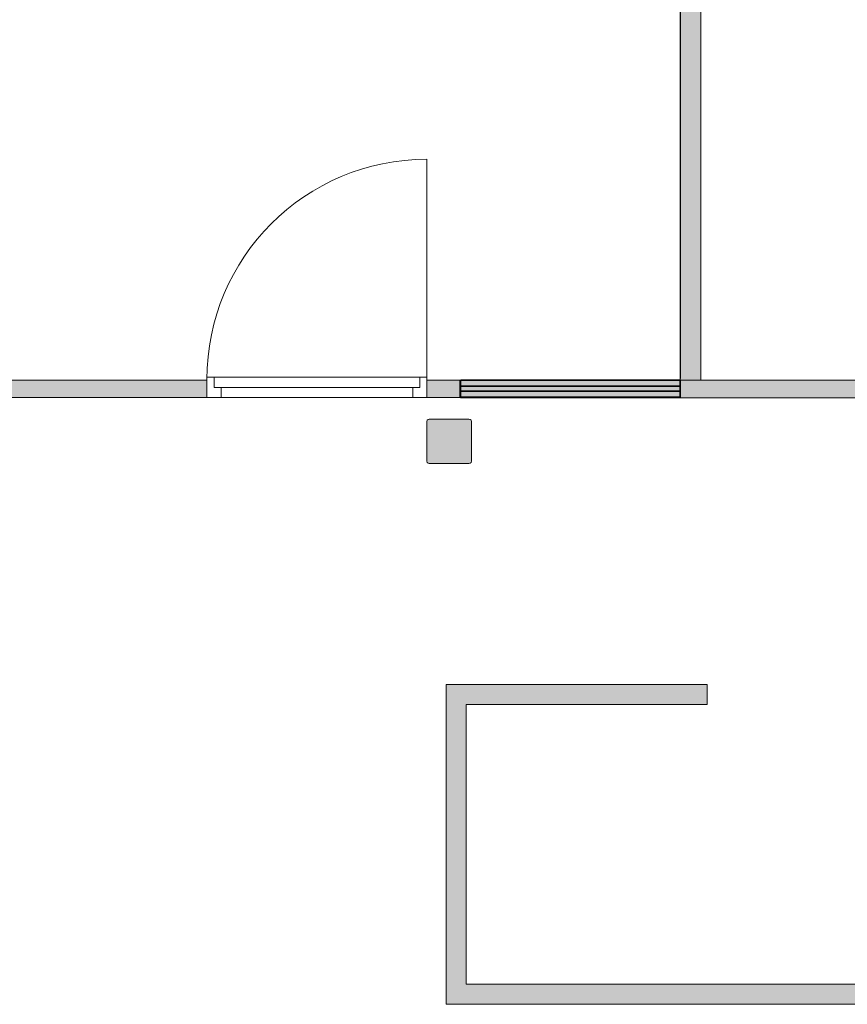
# Model space of a CAD drawing. Header units: inches. Extents: x 15 to 546804, y -66 to 267312.
# Tile 146 of 256: x 461257 to 465346, y 50048 to 54910. Entities that reach past the tile are written whole.
import ezdxf

# ---------------------------------------------------------------- set-up
doc = ezdxf.new("R2010")
doc.units = ezdxf.units.IN
doc.header["$MEASUREMENT"] = 0

msp = doc.modelspace()

# ---------------------------------------------------------------- hatches: boundary and pattern name
at = {"lineweight": 20}
h = msp.add_hatch(color=7, dxfattribs=at)
h.dxf.hatch_style = 1
h.paths.add_polyline_path([(464520.2, 53129.2), (464621.5, 53129.2), (464621.5, 60120.3), (464520.2, 60120.3)])
h = msp.add_hatch(color=7, dxfattribs=at)
h.dxf.hatch_style = 1
h.paths.add_polyline_path([(460921.6, 53043.8), (462182.2, 53043.8), (462182.2, 53130.3), (460921.6, 53130.3)])
h = msp.add_hatch(color=7, dxfattribs=at)
h.dxf.hatch_style = 1
h.paths.add_polyline_path([(463268.6, 53043.8), (463466.3, 53043.8), (463466.3, 53130.3), (463268.6, 53130.3)])
h = msp.add_hatch(color=7, dxfattribs=at)
h.dxf.hatch_style = 1
h.paths.add_polyline_path([(463435.4, 53043), (468121.6, 53043), (468121.6, 53129), (463435.4, 53129)])
h = msp.add_hatch(color=7, dxfattribs=at)
h.dxf.hatch_style = 1
h.paths.add_polyline_path([(463489.2, 52926), (463487.6, 52932), (463483.2, 52936.4), (463477.2, 52938), (463281.2, 52938), (463275.2, 52936.4), (463270.8, 52932), (463269.2, 52926), (463269.2, 52730), (463270.8, 52724), (463275.2, 52719.6), (463281.2, 52718), (463477.2, 52718), (463483.2, 52719.6), (463487.6, 52724), (463489.2, 52730)])
h = msp.add_hatch(color=7, dxfattribs=at)
h.dxf.hatch_style = 1
h.paths.add_polyline_path([(472588.5, 51627.8), (469953.5, 51627.8), (469953.5, 51527.8), (472353.5, 51527.8), (472353.5, 50147.8), (470053.5, 50147.8), (470053.5, 50327.8), (469953.5, 50327.8), (469953.5, 50047.8), (472588.5, 50047.8)])
h.paths.add_polyline_path([(468253.5, 51627.8), (465853.5, 51627.8), (465853.5, 51527.8), (468253.5, 51527.8)])
h.paths.add_polyline_path([(468253.5, 50327.8), (468153.5, 50327.8), (468153.5, 50147.8), (463463.5, 50147.8), (463463.5, 51527.8), (464653.5, 51527.8), (464653.5, 51627.8), (463363.5, 51627.8), (463363.5, 50047.8), (468253.5, 50047.8)])
h.paths.add_polyline_path([(466919.1, 50502.8), (466819.1, 50502.8), (466819.1, 50147.8), (466919.1, 50147.8)], flags=17)
h.paths.add_polyline_path([(465853.5, 51527.8), (465753.5, 51527.8), (465753.5, 50147.8), (465853.5, 50147.8)], flags=17)

# ---------------------------------------------------------------- linework, layer by layer
at = {"color": 7, "lineweight": 20}
for p, q in [((464520.2, 60120.3, 2680), (464520.2, 53129.2, 2680)), ((464521.5, 60120.3, -2380), (464521.5, 53137.8, -2380)), ((464521.5, 60120.3, 820), (464521.5, 53137.8, 820)), ((464621.5, 53128.9, -2380), (464621.5, 60120.3, -2380)), ((464621.5, 53128.9, 820), (464621.5, 60120.3, 820)), ((464621.5, 53129.2, 2680), (464621.5, 60120.3, 2680)), ((463268.6, 54220.8, 300), (463268.6, 53144.4, 300)), ((462217.2, 53143.8, 2930), (462182.2, 53143.8, 2930)), ((462182.2, 53143.8, 2930), (462182.2, 53143.8, 3000)), ((462182.2, 53143.8, 3000), (463268.6, 53143.8, 3000)), ((462182.2, 53043.8, 2930), (462182.2, 53143.8, 2930)), ((462182.2, 53043.8, 3000), (462182.2, 53143.8, 3000)), ((462217.2, 53093.8, 2930), (462217.2, 53143.8, 2930)), ((462217.2, 53143.8, 2930), (462217.2, 53143.8, 2965)), ((462217.2, 53143.8, 2965), (463233.6, 53143.8, 2965)), ((462217.2, 53093.8, 2965), (462217.2, 53143.8, 2965)), ((463268.6, 53143.8, 2930), (463233.6, 53143.8, 2930)), ((463233.6, 53093.8, 2930), (463233.6, 53143.8, 2930)), ((463233.6, 53143.8, 2965), (463233.6, 53143.8, 2930)), ((463233.6, 53093.8, 2965), (463233.6, 53143.8, 2965)), ((463268.6, 53143.8, 3000), (463268.6, 53143.8, 2930)), ((463268.6, 53043.8, 2930), (463268.6, 53143.8, 2930)), ((463268.6, 53043.8, 3000), (463268.6, 53143.8, 3000)), ((462182.2, 53130.3, 2680), (460921.6, 53130.3, 2680)), ((462217.2, 53093.8, 2930), (462217.2, 53093.8, 2965)), ((462252.2, 53093.8, 2930), (462217.2, 53093.8, 2930)), ((462252.2, 53093.8, 2965), (462217.2, 53093.8, 2965)), ((462252.2, 53043.8, 2930), (462252.2, 53093.8, 2930)), ((462252.2, 53093.8, 2930), (463198.6, 53093.8, 2930)), ((462252.2, 53093.8, 2965), (463198.6, 53093.8, 2965)), ((462252.2, 53093.8, 2930), (462252.2, 53093.8, 2965)), ((463198.6, 53043.8, 2930), (463198.6, 53093.8, 2930)), ((463198.6, 53093.8, 2930), (463233.6, 53093.8, 2930)), ((463198.6, 53093.8, 2965), (463233.6, 53093.8, 2965)), ((463198.6, 53093.8, 2930), (463198.6, 53093.8, 2965)), ((463233.6, 53093.8, 2965), (463233.6, 53093.8, 2930)), ((463430.8, 53130.3, 2680), (463268.6, 53130.3, 2680)), ((463430.8, 53043.8, 2680), (463430.8, 53130.3, 2680)), ((468121.6, 53129, 2680), (463435.4, 53129, 2680)), ((463435.4, 53129, 2680), (463435.4, 53043, 2680)), ((464520.2, 53129.2, 2680), (464621.5, 53129.2, 2680)), ((456243.3, 53043.8, 2680), (463430.8, 53043.8, 2680)), ((462252.2, 53043.8, 2930), (462182.2, 53043.8, 2930)), ((462182.2, 53043.8, 2930), (462182.2, 53043.8, 3000)), ((462182.2, 53043.8, 3000), (463268.6, 53043.8, 3000)), ((462252.2, 53043.8, 2930), (463198.6, 53043.8, 2930)), ((463268.6, 53043.8, 2930), (463198.6, 53043.8, 2930)), ((463268.6, 53043.8, 3000), (463268.6, 53043.8, 2930)), ((463435.4, 53043, 2680), (468121.6, 53043, 2680)), ((463268.6, 52925.8, 300), (463270.2, 52931.8, 300)), ((463268.6, 52925.8, 7300), (463270.2, 52931.8, 7300)), ((463268.6, 52729.8, 300), (463268.6, 52925.8, 300)), ((463268.6, 52729.8, 7300), (463268.6, 52925.8, 7300)), ((463268.6, 52925.8, 300), (463268.6, 52925.8, 7300)), ((463270.2, 52931.8, 300), (463274.6, 52936.2, 300)), ((463270.2, 52931.8, 7300), (463274.6, 52936.2, 7300)), ((463270.2, 52931.8, 300), (463270.2, 52931.8, 7300)), ((463274.6, 52936.2, 300), (463280.6, 52937.8, 300)), ((463274.6, 52936.2, 7300), (463280.6, 52937.8, 7300)), ((463274.6, 52936.2, 300), (463274.6, 52936.2, 7300)), ((463280.6, 52937.8, 300), (463476.6, 52937.8, 300)), ((463280.6, 52937.8, 7300), (463476.6, 52937.8, 7300)), ((463280.6, 52937.8, 300), (463280.6, 52937.8, 7300)), ((463476.6, 52937.8, 300), (463482.6, 52936.2, 300)), ((463476.6, 52937.8, 7300), (463482.6, 52936.2, 7300)), ((463476.6, 52937.8, 300), (463476.6, 52937.8, 7300)), ((463482.6, 52936.2, 300), (463487, 52931.8, 300)), ((463482.6, 52936.2, 7300), (463487, 52931.8, 7300)), ((463482.6, 52936.2, 300), (463482.6, 52936.2, 7300)), ((463487, 52931.8, 300), (463488.6, 52925.8, 300)), ((463487, 52931.8, 7300), (463488.6, 52925.8, 7300)), ((463487, 52931.8, 300), (463487, 52931.8, 7300)), ((463488.6, 52925.8, 300), (463488.6, 52729.8, 300)), ((463488.6, 52925.8, 7300), (463488.6, 52729.8, 7300)), ((463488.6, 52925.8, 300), (463488.6, 52925.8, 7300)), ((463270.2, 52723.8, 300), (463268.6, 52729.8, 300)), ((463270.2, 52723.8, 7300), (463268.6, 52729.8, 7300)), ((463268.6, 52729.8, 300), (463268.6, 52729.8, 7300)), ((463274.6, 52719.4, 300), (463270.2, 52723.8, 300)), ((463274.6, 52719.4, 7300), (463270.2, 52723.8, 7300)), ((463270.2, 52723.8, 300), (463270.2, 52723.8, 7300)), ((463280.6, 52717.8, 300), (463274.6, 52719.4, 300)), ((463280.6, 52717.8, 7300), (463274.6, 52719.4, 7300)), ((463274.6, 52719.4, 300), (463274.6, 52719.4, 7300)), ((463476.6, 52717.8, 300), (463280.6, 52717.8, 300)), ((463476.6, 52717.8, 7300), (463280.6, 52717.8, 7300)), ((463280.6, 52717.8, 300), (463280.6, 52717.8, 7300)), ((463482.6, 52719.4, 300), (463476.6, 52717.8, 300)), ((463482.6, 52719.4, 7300), (463476.6, 52717.8, 7300)), ((463476.6, 52717.8, 300), (463476.6, 52717.8, 7300)), ((463487, 52723.8, 300), (463482.6, 52719.4, 300)), ((463487, 52723.8, 7300), (463482.6, 52719.4, 7300)), ((463482.6, 52719.4, 300), (463482.6, 52719.4, 7300)), ((463488.6, 52729.8, 300), (463487, 52723.8, 300)), ((463488.6, 52729.8, 7300), (463487, 52723.8, 7300)), ((463487, 52723.8, 300), (463487, 52723.8, 7300)), ((463488.6, 52729.8, 300), (463488.6, 52729.8, 7300)), ((463363.5, 50047.8, 3159.5), (463363.5, 51627.8, 3159.5)), ((463363.5, 51627.8, 3159.5), (464653.5, 51627.8, 3159.5)), ((463363.5, 50047.8, 6659.5), (463363.5, 51627.8, 6659.5)), ((463363.5, 51627.8, 6659.5), (464653.5, 51627.8, 6659.5)), ((463363.5, 51627.8, 3159.5), (463363.5, 51627.8, 6659.5)), ((464653.5, 51627.8, 6659.5), (464653.5, 51527.8, 6659.5)), ((464653.5, 51627.8, 3159.5), (464653.5, 51527.8, 3159.5)), ((464653.5, 51627.8, 3159.5), (464653.5, 51627.8, 6659.5)), ((463463.5, 51527.8, 3159.5), (463463.5, 51527.8, 6659.5)), ((463463.5, 51527.8, 3159.5), (463463.5, 50147.8, 3159.5)), ((463463.5, 51527.8, 6659.5), (463463.5, 50147.8, 6659.5)), ((463463.5, 51527.8, 6659.5), (464653.5, 51527.8, 6659.5)), ((463463.5, 51527.8, 3159.5), (464653.5, 51527.8, 3159.5)), ((464653.5, 51527.8, 3159.5), (464653.5, 51527.8, 6659.5)), ((463463.5, 50147.8, 3159.5), (463463.5, 50147.8, 6659.5)), ((463463.5, 50147.8, 3159.5), (468153.5, 50147.8, 3159.5)), ((463463.5, 50147.8, 6659.5), (468153.5, 50147.8, 6659.5)), ((468253.5, 50047.8, 3159.5), (463363.5, 50047.8, 3159.5)), ((468253.5, 50047.8, 6659.5), (463363.5, 50047.8, 6659.5)), ((463363.5, 50047.8, 3159.5), (463363.5, 50047.8, 6659.5))]:
    msp.add_line(p, q, dxfattribs=at)
at = {"color": 7}
for p, q in [((463435.4, 53045.3, 2930), (463435.4, 53130.3, 2930)), ((463435.4, 53130.3, 2930), (464520.2, 53130.3, 2930)), ((463435.4, 53045.3, 3000), (463435.4, 53130.3, 3000)), ((463435.4, 53130.3, 3000), (464520.2, 53130.3, 3000)), ((463435.4, 53130.3, 3000), (463435.4, 53130.3, 2930)), ((463435.4, 53045.3, 2680), (463435.4, 53130.3, 2680)), ((463435.4, 53130.3, 2680), (464520.2, 53130.3, 2680)), ((463435.4, 53045.3, 2700), (463435.4, 53130.3, 2700)), ((463435.4, 53130.3, 2700), (464520.2, 53130.3, 2700)), ((463435.4, 53130.3, 2700), (463435.4, 53130.3, 2680)), ((463435.4, 53130.3, 2680), (464520.2, 53130.3, 2680)), ((463435.4, 53045.3, 2680), (463435.4, 53130.3, 2680)), ((463435.4, 53130.3, 300), (463435.4, 53130.3, 2680)), ((463435.4, 53045.3, 300), (463435.4, 53130.3, 300)), ((463435.4, 53130.3, 300), (464520.2, 53130.3, 300)), ((463435.4, 53075.3, 2930), (463435.4, 53100.3, 2930)), ((463435.4, 53100.3, 2930), (464520.2, 53100.3, 2930)), ((463435.4, 53075.3, 2700), (463435.4, 53100.3, 2700)), ((463435.4, 53100.3, 2700), (464520.2, 53100.3, 2700)), ((463435.4, 53100.3, 2700), (463435.4, 53100.3, 2930)), ((464520.2, 53130.3, 2930), (464520.2, 53045.3, 2930)), ((464520.2, 53130.3, 3000), (464520.2, 53045.3, 3000)), ((464520.2, 53130.3, 3000), (464520.2, 53130.3, 2930)), ((464520.2, 53130.3, 2680), (464520.2, 53045.3, 2680)), ((464520.2, 53130.3, 2700), (464520.2, 53045.3, 2700)), ((464520.2, 53130.3, 2700), (464520.2, 53130.3, 2680)), ((464520.2, 53130.3, 2680), (464520.2, 53045.3, 2680)), ((464520.2, 53130.3, 300), (464520.2, 53130.3, 2680)), ((464520.2, 53130.3, 300), (464520.2, 53045.3, 300)), ((464520.2, 53100.3, 2930), (464520.2, 53075.3, 2930)), ((464520.2, 53100.3, 2700), (464520.2, 53075.3, 2700)), ((464520.2, 53100.3, 2700), (464520.2, 53100.3, 2930)), ((464520.2, 53075.3, 2930), (463435.4, 53075.3, 2930)), ((464520.2, 53075.3, 2700), (463435.4, 53075.3, 2700)), ((463435.4, 53075.3, 2700), (463435.4, 53075.3, 2930)), ((464520.2, 53045.3, 2930), (463435.4, 53045.3, 2930)), ((464520.2, 53045.3, 3000), (463435.4, 53045.3, 3000)), ((463435.4, 53045.3, 3000), (463435.4, 53045.3, 2930)), ((464520.2, 53045.3, 2680), (463435.4, 53045.3, 2680)), ((464520.2, 53045.3, 2700), (463435.4, 53045.3, 2700)), ((463435.4, 53045.3, 2700), (463435.4, 53045.3, 2680)), ((464520.2, 53045.3, 2680), (463435.4, 53045.3, 2680)), ((463435.4, 53045.3, 300), (463435.4, 53045.3, 2680)), ((464520.2, 53045.3, 300), (463435.4, 53045.3, 300)), ((464520.2, 53075.3, 2700), (464520.2, 53075.3, 2930)), ((464520.2, 53045.3, 3000), (464520.2, 53045.3, 2930)), ((464520.2, 53045.3, 2700), (464520.2, 53045.3, 2680)), ((464520.2, 53045.3, 300), (464520.2, 53045.3, 2680))]:
    msp.add_line(p, q, dxfattribs=at)
at = {"color": 7, "lineweight": 20, "extrusion": (0, 0, -1)}
msp.add_ellipse((463268.6, 53133.8, 300), major_axis=(0, 1087.1), ratio=0.999391, start_param=-1.570796, end_param=0, dxfattribs=at)
msp.add_ellipse((463268.6, 53133.8, 300), major_axis=(0, 1087.1), ratio=0.999391, start_param=-1.570796, end_param=0, dxfattribs=at)
msp.add_ellipse((463268.6, 53133.8, 300), major_axis=(0, 1087.1), ratio=0.999391, start_param=-1.570796, end_param=0, dxfattribs=at)
at = {"color": 7, "lineweight": 20}
for points, invisible_edges in [([(464521.5, 58987.8, 820), (464521.5, 53137.8, -2380), (464521.5, 53137.8, 820)], 1), ([(464521.5, 53137.8, -2380), (464521.5, 58987.8, 820), (464521.5, 58987.8, -2380)], 1), ([(464621.5, 58978.9, -2380), (464621.5, 53128.9, 820), (464621.5, 53128.9, -2380)], 1), ([(464621.5, 53128.9, 820), (464621.5, 58978.9, -2380), (464621.5, 58978.9, 820)], 1), ([(463268.6, 53043.8, 3000), (462182.2, 53143.8, 3000), (462182.2, 53043.8, 3000)], 1), ([(462182.2, 53143.8, 3000), (463268.6, 53043.8, 3000), (463268.6, 53143.8, 3000)], 1), ([(462182.2, 53143.8, 3000), (462182.2, 53043.8, 2930), (462182.2, 53043.8, 3000)], 1), ([(462182.2, 53043.8, 2930), (462182.2, 53143.8, 3000), (462182.2, 53143.8, 2930)], 1), ([(462217.2, 53143.8, 2930), (462182.2, 53043.8, 2930), (462182.2, 53143.8, 2930)], 1), ([(462182.2, 53043.8, 2930), (462217.2, 53143.8, 2930), (462217.2, 53093.8, 2930)], 13), ([(462182.2, 53143.8, 3000), (462217.2, 53143.8, 2930), (462182.2, 53143.8, 2930)], 1), ([(462217.2, 53143.8, 2930), (462182.2, 53143.8, 3000), (462217.2, 53143.8, 2965)], 3), ([(462217.2, 53143.8, 2965), (462182.2, 53143.8, 3000), (463233.6, 53143.8, 2965)], 3), ([(463268.6, 53143.8, 3000), (463233.6, 53143.8, 2965), (462182.2, 53143.8, 3000)], 3), ([(463233.6, 53143.8, 2965), (462217.2, 53093.8, 2965), (462217.2, 53143.8, 2965)], 1), ([(462217.2, 53093.8, 2965), (463233.6, 53143.8, 2965), (462252.2, 53093.8, 2965)], 3), ([(462217.2, 53143.8, 2930), (462217.2, 53093.8, 2965), (462217.2, 53093.8, 2930)], 1), ([(462217.2, 53093.8, 2965), (462217.2, 53143.8, 2930), (462217.2, 53143.8, 2965)], 1), ([(462252.2, 53093.8, 2965), (463233.6, 53143.8, 2965), (463198.6, 53093.8, 2965)], 3), ([(463198.6, 53093.8, 2965), (463233.6, 53143.8, 2965), (463233.6, 53093.8, 2965)], 1), ([(463233.6, 53143.8, 2965), (463233.6, 53093.8, 2930), (463233.6, 53093.8, 2965)], 1), ([(463233.6, 53093.8, 2930), (463233.6, 53143.8, 2965), (463233.6, 53143.8, 2930)], 1), ([(463268.6, 53143.8, 2930), (463233.6, 53093.8, 2930), (463233.6, 53143.8, 2930)], 1), ([(463268.6, 53043.8, 2930), (463233.6, 53093.8, 2930), (463268.6, 53143.8, 2930)], 3), ([(463233.6, 53143.8, 2965), (463268.6, 53143.8, 2930), (463233.6, 53143.8, 2930)], 1), ([(463268.6, 53143.8, 2930), (463233.6, 53143.8, 2965), (463268.6, 53143.8, 3000)], 3), ([(463268.6, 53143.8, 2930), (463268.6, 53043.8, 3000), (463268.6, 53043.8, 2930)], 1), ([(463268.6, 53043.8, 3000), (463268.6, 53143.8, 2930), (463268.6, 53143.8, 3000)], 1), ([(462182.2, 53043.8, 2930), (462217.2, 53093.8, 2930), (462252.2, 53043.8, 2930)], 3), ([(462217.2, 53093.8, 2965), (462252.2, 53093.8, 2930), (462217.2, 53093.8, 2930)], 1), ([(462252.2, 53093.8, 2930), (462217.2, 53093.8, 2965), (462252.2, 53093.8, 2965)], 1), ([(462252.2, 53043.8, 2930), (462217.2, 53093.8, 2930), (462252.2, 53093.8, 2930)], 1), ([(462252.2, 53093.8, 2930), (463198.6, 53093.8, 2965), (463198.6, 53093.8, 2930)], 1), ([(463198.6, 53093.8, 2965), (462252.2, 53093.8, 2930), (462252.2, 53093.8, 2965)], 1), ([(463198.6, 53093.8, 2930), (462252.2, 53043.8, 2930), (462252.2, 53093.8, 2930)], 1), ([(462252.2, 53043.8, 2930), (463198.6, 53093.8, 2930), (463198.6, 53043.8, 2930)], 1), ([(463198.6, 53093.8, 2965), (463233.6, 53093.8, 2930), (463198.6, 53093.8, 2930)], 1), ([(463233.6, 53093.8, 2930), (463198.6, 53093.8, 2965), (463233.6, 53093.8, 2965)], 1), ([(463233.6, 53093.8, 2930), (463198.6, 53043.8, 2930), (463198.6, 53093.8, 2930)], 1), ([(463198.6, 53043.8, 2930), (463233.6, 53093.8, 2930), (463268.6, 53043.8, 2930)], 3), ([(462252.2, 53043.8, 2930), (463268.6, 53043.8, 3000), (462182.2, 53043.8, 2930)], 3), ([(462182.2, 53043.8, 2930), (463268.6, 53043.8, 3000), (462182.2, 53043.8, 3000)], 1), ([(463198.6, 53043.8, 2930), (463268.6, 53043.8, 3000), (462252.2, 53043.8, 2930)], 3), ([(463268.6, 53043.8, 3000), (463198.6, 53043.8, 2930), (463268.6, 53043.8, 2930)], 1), ([(463270.2, 52931.8, 7300), (463268.6, 52925.8, 300), (463268.6, 52925.8, 7300)], 1), ([(463268.6, 52925.8, 300), (463270.2, 52931.8, 7300), (463270.2, 52931.8, 300)], 1), ([(463268.6, 52925.8, 7300), (463270.2, 52723.8, 7300), (463270.2, 52931.8, 7300)], 3), ([(463270.2, 52931.8, 300), (463268.6, 52729.8, 300), (463268.6, 52925.8, 300)], 1), ([(463268.6, 52729.8, 300), (463270.2, 52931.8, 300), (463270.2, 52723.8, 300)], 3), ([(463268.6, 52925.8, 7300), (463268.6, 52729.8, 300), (463268.6, 52729.8, 7300)], 1), ([(463268.6, 52729.8, 300), (463268.6, 52925.8, 7300), (463268.6, 52925.8, 300)], 1), ([(463270.2, 52723.8, 7300), (463268.6, 52925.8, 7300), (463268.6, 52729.8, 7300)], 1), ([(463274.6, 52936.2, 7300), (463270.2, 52931.8, 300), (463270.2, 52931.8, 7300)], 1), ([(463270.2, 52931.8, 300), (463274.6, 52936.2, 7300), (463274.6, 52936.2, 300)], 1), ([(463270.2, 52931.8, 7300), (463274.6, 52719.4, 7300), (463274.6, 52936.2, 7300)], 3), ([(463270.2, 52723.8, 300), (463270.2, 52931.8, 300), (463274.6, 52936.2, 300)], 13), ([(463270.2, 52723.8, 300), (463274.6, 52936.2, 300), (463274.6, 52719.4, 300)], 3), ([(463270.2, 52931.8, 7300), (463270.2, 52723.8, 7300), (463274.6, 52719.4, 7300)], 13), ([(463274.6, 52936.2, 7300), (463280.6, 52937.8, 300), (463274.6, 52936.2, 300)], 1), ([(463280.6, 52937.8, 300), (463274.6, 52936.2, 7300), (463280.6, 52937.8, 7300)], 1), ([(463274.6, 52936.2, 7300), (463280.6, 52717.8, 7300), (463280.6, 52937.8, 7300)], 3), ([(463274.6, 52719.4, 300), (463274.6, 52936.2, 300), (463280.6, 52937.8, 300)], 13), ([(463274.6, 52719.4, 300), (463280.6, 52937.8, 300), (463280.6, 52717.8, 300)], 3), ([(463274.6, 52936.2, 7300), (463274.6, 52719.4, 7300), (463280.6, 52717.8, 7300)], 13), ([(463280.6, 52937.8, 7300), (463476.6, 52937.8, 300), (463280.6, 52937.8, 300)], 1), ([(463476.6, 52937.8, 300), (463280.6, 52937.8, 7300), (463476.6, 52937.8, 7300)], 1), ([(463280.6, 52937.8, 7300), (463280.6, 52717.8, 7300), (463476.6, 52717.8, 7300)], 13), ([(463280.6, 52937.8, 7300), (463476.6, 52717.8, 7300), (463476.6, 52937.8, 7300)], 3), ([(463280.6, 52717.8, 300), (463280.6, 52937.8, 300), (463476.6, 52937.8, 300)], 13), ([(463280.6, 52717.8, 300), (463476.6, 52937.8, 300), (463476.6, 52717.8, 300)], 3), ([(463476.6, 52937.8, 7300), (463482.6, 52936.2, 300), (463476.6, 52937.8, 300)], 1), ([(463482.6, 52936.2, 300), (463476.6, 52937.8, 7300), (463482.6, 52936.2, 7300)], 1), ([(463476.6, 52937.8, 7300), (463476.6, 52717.8, 7300), (463482.6, 52719.4, 7300)], 13), ([(463476.6, 52937.8, 7300), (463482.6, 52719.4, 7300), (463482.6, 52936.2, 7300)], 3), ([(463476.6, 52717.8, 300), (463476.6, 52937.8, 300), (463482.6, 52936.2, 300)], 13), ([(463476.6, 52717.8, 300), (463482.6, 52936.2, 300), (463482.6, 52719.4, 300)], 3), ([(463482.6, 52936.2, 300), (463487, 52931.8, 7300), (463487, 52931.8, 300)], 1), ([(463487, 52931.8, 7300), (463482.6, 52936.2, 300), (463482.6, 52936.2, 7300)], 1), ([(463482.6, 52936.2, 7300), (463482.6, 52719.4, 7300), (463487, 52723.8, 7300)], 13), ([(463482.6, 52936.2, 7300), (463487, 52723.8, 7300), (463487, 52931.8, 7300)], 3), ([(463482.6, 52719.4, 300), (463482.6, 52936.2, 300), (463487, 52931.8, 300)], 13), ([(463482.6, 52719.4, 300), (463487, 52931.8, 300), (463487, 52723.8, 300)], 3), ([(463487, 52931.8, 300), (463488.6, 52925.8, 7300), (463488.6, 52925.8, 300)], 1), ([(463488.6, 52925.8, 7300), (463487, 52931.8, 300), (463487, 52931.8, 7300)], 1), ([(463487, 52931.8, 7300), (463487, 52723.8, 7300), (463488.6, 52729.8, 7300)], 13), ([(463487, 52931.8, 7300), (463488.6, 52729.8, 7300), (463488.6, 52925.8, 7300)], 1), ([(463487, 52723.8, 300), (463487, 52931.8, 300), (463488.6, 52925.8, 300)], 13), ([(463487, 52723.8, 300), (463488.6, 52925.8, 300), (463488.6, 52729.8, 300)], 1), ([(463488.6, 52925.8, 300), (463488.6, 52729.8, 7300), (463488.6, 52729.8, 300)], 1), ([(463488.6, 52729.8, 7300), (463488.6, 52925.8, 300), (463488.6, 52925.8, 7300)], 1), ([(463268.6, 52729.8, 7300), (463270.2, 52723.8, 300), (463270.2, 52723.8, 7300)], 1), ([(463270.2, 52723.8, 300), (463268.6, 52729.8, 7300), (463268.6, 52729.8, 300)], 1), ([(463270.2, 52723.8, 7300), (463274.6, 52719.4, 300), (463274.6, 52719.4, 7300)], 1), ([(463274.6, 52719.4, 300), (463270.2, 52723.8, 7300), (463270.2, 52723.8, 300)], 1), ([(463280.6, 52717.8, 7300), (463274.6, 52719.4, 300), (463280.6, 52717.8, 300)], 1), ([(463274.6, 52719.4, 300), (463280.6, 52717.8, 7300), (463274.6, 52719.4, 7300)], 1), ([(463476.6, 52717.8, 7300), (463280.6, 52717.8, 300), (463476.6, 52717.8, 300)], 1), ([(463280.6, 52717.8, 300), (463476.6, 52717.8, 7300), (463280.6, 52717.8, 7300)], 1), ([(463482.6, 52719.4, 7300), (463476.6, 52717.8, 300), (463482.6, 52719.4, 300)], 1), ([(463476.6, 52717.8, 300), (463482.6, 52719.4, 7300), (463476.6, 52717.8, 7300)], 1), ([(463487, 52723.8, 300), (463482.6, 52719.4, 7300), (463482.6, 52719.4, 300)], 1), ([(463482.6, 52719.4, 7300), (463487, 52723.8, 300), (463487, 52723.8, 7300)], 1), ([(463488.6, 52729.8, 300), (463487, 52723.8, 7300), (463487, 52723.8, 300)], 1), ([(463487, 52723.8, 7300), (463488.6, 52729.8, 300), (463488.6, 52729.8, 7300)], 1), ([(463363.5, 51627.8, 6659.5), (464653.5, 51627.8, 3159.5), (463363.5, 51627.8, 3159.5)], 1), ([(464653.5, 51627.8, 3159.5), (463363.5, 51627.8, 6659.5), (464653.5, 51627.8, 6659.5)], 1), ([(463363.5, 51627.8, 6659.5), (463363.5, 50047.8, 3159.5), (463363.5, 50047.8, 6659.5)], 1), ([(463363.5, 50047.8, 3159.5), (463363.5, 51627.8, 6659.5), (463363.5, 51627.8, 3159.5)], 1), ([(463363.5, 50047.8, 6659.5), (463463.5, 50147.8, 6659.5), (463363.5, 51627.8, 6659.5)], 3), ([(463363.5, 51627.8, 6659.5), (463463.5, 51527.8, 6659.5), (464653.5, 51627.8, 6659.5)], 3), ([(463463.5, 51527.8, 6659.5), (463363.5, 51627.8, 6659.5), (463463.5, 50147.8, 6659.5)], 3), ([(463363.5, 51627.8, 3159.5), (463463.5, 51527.8, 3159.5), (463363.5, 50047.8, 3159.5)], 3), ([(463463.5, 51527.8, 3159.5), (463363.5, 51627.8, 3159.5), (464653.5, 51627.8, 3159.5)], 13), ([(464653.5, 51627.8, 6659.5), (463463.5, 51527.8, 6659.5), (464653.5, 51527.8, 6659.5)], 1), ([(463463.5, 51527.8, 3159.5), (464653.5, 51627.8, 3159.5), (464653.5, 51527.8, 3159.5)], 1), ([(464653.5, 51627.8, 3159.5), (464653.5, 51527.8, 6659.5), (464653.5, 51527.8, 3159.5)], 1), ([(464653.5, 51527.8, 6659.5), (464653.5, 51627.8, 3159.5), (464653.5, 51627.8, 6659.5)], 1), ([(463463.5, 50147.8, 3159.5), (463363.5, 50047.8, 3159.5), (463463.5, 51527.8, 3159.5)], 3), ([(464653.5, 51527.8, 6659.5), (463463.5, 51527.8, 3159.5), (464653.5, 51527.8, 3159.5)], 1), ([(463463.5, 51527.8, 3159.5), (464653.5, 51527.8, 6659.5), (463463.5, 51527.8, 6659.5)], 1), ([(463463.5, 51527.8, 3159.5), (463463.5, 50147.8, 6659.5), (463463.5, 50147.8, 3159.5)], 1), ([(463463.5, 50147.8, 6659.5), (463463.5, 51527.8, 3159.5), (463463.5, 51527.8, 6659.5)], 1), ([(463463.5, 50147.8, 6659.5), (463363.5, 50047.8, 6659.5), (468253.5, 50047.8, 6659.5)], 13), ([(463363.5, 50047.8, 3159.5), (463463.5, 50147.8, 3159.5), (468253.5, 50047.8, 3159.5)], 3), ([(463463.5, 50147.8, 6659.5), (468153.5, 50147.8, 3159.5), (463463.5, 50147.8, 3159.5)], 1), ([(468153.5, 50147.8, 3159.5), (463463.5, 50147.8, 6659.5), (468153.5, 50147.8, 6659.5)], 1), ([(463463.5, 50147.8, 6659.5), (468253.5, 50047.8, 6659.5), (468153.5, 50147.8, 6659.5)], 3), ([(468253.5, 50047.8, 3159.5), (463463.5, 50147.8, 3159.5), (468153.5, 50147.8, 3159.5)], 13), ([(468253.5, 50047.8, 6659.5), (463363.5, 50047.8, 3159.5), (468253.5, 50047.8, 3159.5)], 1), ([(463363.5, 50047.8, 3159.5), (468253.5, 50047.8, 6659.5), (463363.5, 50047.8, 6659.5)], 1)]:
    msp.add_3dface(points, dxfattribs=dict(at, invisible_edges=invisible_edges))
at = {"color": 7, "invisible_edges": 1}
for points in [[(464520.2, 53130.3, 300), (463435.4, 53045.3, 300), (463435.4, 53130.3, 300)], [(463435.4, 53045.3, 300), (464520.2, 53130.3, 300), (464520.2, 53045.3, 300)], [(463435.4, 53130.3, 2680), (464520.2, 53130.3, 300), (463435.4, 53130.3, 300)], [(464520.2, 53130.3, 300), (463435.4, 53130.3, 2680), (464520.2, 53130.3, 2680)], [(463435.4, 53130.3, 2680), (463435.4, 53045.3, 300), (463435.4, 53045.3, 2680)], [(463435.4, 53045.3, 300), (463435.4, 53130.3, 2680), (463435.4, 53130.3, 300)], [(464520.2, 53045.3, 2680), (463435.4, 53130.3, 2680), (463435.4, 53045.3, 2680)], [(463435.4, 53130.3, 2680), (464520.2, 53045.3, 2680), (464520.2, 53130.3, 2680)], [(463435.4, 53130.3, 2700), (463435.4, 53045.3, 2680), (463435.4, 53045.3, 2700)], [(463435.4, 53045.3, 2680), (463435.4, 53130.3, 2700), (463435.4, 53130.3, 2680)], [(463435.4, 53130.3, 2700), (464520.2, 53130.3, 2680), (463435.4, 53130.3, 2680)], [(464520.2, 53130.3, 2680), (463435.4, 53130.3, 2700), (464520.2, 53130.3, 2700)], [(464520.2, 53045.3, 2700), (463435.4, 53130.3, 2700), (463435.4, 53045.3, 2700)], [(463435.4, 53130.3, 2700), (464520.2, 53045.3, 2700), (464520.2, 53130.3, 2700)], [(464520.2, 53130.3, 2680), (463435.4, 53045.3, 2680), (463435.4, 53130.3, 2680)], [(463435.4, 53045.3, 2680), (464520.2, 53130.3, 2680), (464520.2, 53045.3, 2680)], [(463435.4, 53130.3, 3000), (463435.4, 53045.3, 2930), (463435.4, 53045.3, 3000)], [(463435.4, 53045.3, 2930), (463435.4, 53130.3, 3000), (463435.4, 53130.3, 2930)], [(463435.4, 53130.3, 3000), (464520.2, 53130.3, 2930), (463435.4, 53130.3, 2930)], [(464520.2, 53130.3, 2930), (463435.4, 53130.3, 3000), (464520.2, 53130.3, 3000)], [(464520.2, 53045.3, 3000), (463435.4, 53130.3, 3000), (463435.4, 53045.3, 3000)], [(463435.4, 53130.3, 3000), (464520.2, 53045.3, 3000), (464520.2, 53130.3, 3000)], [(464520.2, 53130.3, 2930), (463435.4, 53045.3, 2930), (463435.4, 53130.3, 2930)], [(463435.4, 53045.3, 2930), (464520.2, 53130.3, 2930), (464520.2, 53045.3, 2930)], [(463435.4, 53100.3, 2930), (464520.2, 53100.3, 2700), (463435.4, 53100.3, 2700)], [(464520.2, 53100.3, 2700), (463435.4, 53100.3, 2930), (464520.2, 53100.3, 2930)], [(463435.4, 53100.3, 2930), (463435.4, 53075.3, 2700), (463435.4, 53075.3, 2930)], [(463435.4, 53075.3, 2700), (463435.4, 53100.3, 2930), (463435.4, 53100.3, 2700)], [(464520.2, 53100.3, 2700), (463435.4, 53075.3, 2700), (463435.4, 53100.3, 2700)], [(463435.4, 53075.3, 2700), (464520.2, 53100.3, 2700), (464520.2, 53075.3, 2700)], [(464520.2, 53075.3, 2930), (463435.4, 53100.3, 2930), (463435.4, 53075.3, 2930)], [(463435.4, 53100.3, 2930), (464520.2, 53075.3, 2930), (464520.2, 53100.3, 2930)], [(464520.2, 53130.3, 300), (464520.2, 53045.3, 2680), (464520.2, 53045.3, 300)], [(464520.2, 53045.3, 2680), (464520.2, 53130.3, 300), (464520.2, 53130.3, 2680)], [(464520.2, 53130.3, 2680), (464520.2, 53045.3, 2700), (464520.2, 53045.3, 2680)], [(464520.2, 53045.3, 2700), (464520.2, 53130.3, 2680), (464520.2, 53130.3, 2700)], [(464520.2, 53130.3, 2930), (464520.2, 53045.3, 3000), (464520.2, 53045.3, 2930)], [(464520.2, 53045.3, 3000), (464520.2, 53130.3, 2930), (464520.2, 53130.3, 3000)], [(464520.2, 53100.3, 2700), (464520.2, 53075.3, 2930), (464520.2, 53075.3, 2700)], [(464520.2, 53075.3, 2930), (464520.2, 53100.3, 2700), (464520.2, 53100.3, 2930)], [(464520.2, 53075.3, 2930), (463435.4, 53075.3, 2700), (464520.2, 53075.3, 2700)], [(463435.4, 53075.3, 2700), (464520.2, 53075.3, 2930), (463435.4, 53075.3, 2930)], [(464520.2, 53045.3, 2680), (463435.4, 53045.3, 300), (464520.2, 53045.3, 300)], [(463435.4, 53045.3, 300), (464520.2, 53045.3, 2680), (463435.4, 53045.3, 2680)], [(464520.2, 53045.3, 2700), (463435.4, 53045.3, 2680), (464520.2, 53045.3, 2680)], [(463435.4, 53045.3, 2680), (464520.2, 53045.3, 2700), (463435.4, 53045.3, 2700)], [(464520.2, 53045.3, 3000), (463435.4, 53045.3, 2930), (464520.2, 53045.3, 2930)], [(463435.4, 53045.3, 2930), (464520.2, 53045.3, 3000), (463435.4, 53045.3, 3000)]]:
    msp.add_3dface(points, dxfattribs=at)

doc.saveas('drawing.dxf')
